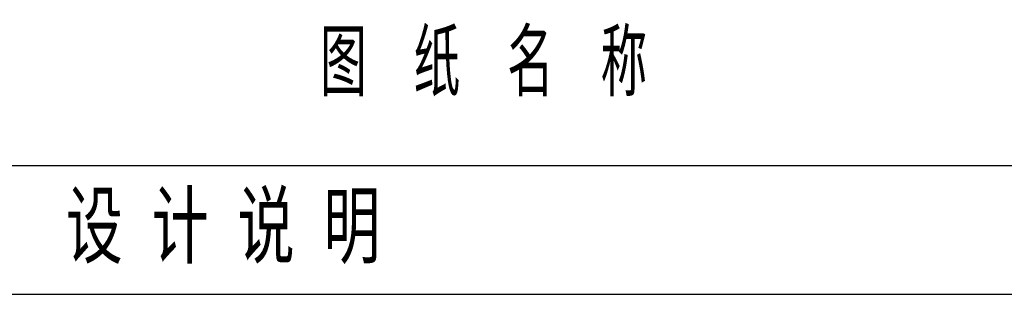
# Model space of a CAD drawing. Extents: x 687841 to 771941, y 252015 to 732780.
# Tile 92 of 98: x 695525 to 702422, y 725680 to 727601. Entities that reach past the tile are written whole.
import ezdxf

# ---------------------------------------------------------------- set-up
doc = ezdxf.new("R2010")
doc.units = 0
doc.header["$LTSCALE"] = 1000
doc.header["$MEASUREMENT"] = 0
doc.layers.get('0').update_dxf_attribs({"linetype": 'CONTINUOUS'})
doc.layers.add('图框', color=4, linetype='CONTINUOUS')
doc.styles.add('_HZTXT', font='txt.shx', dxfattribs={"width": 0.8, "bigfont": 'HZTXT.shx'})
doc.styles.add('HZTXT', font='romans.shx', dxfattribs={"width": 0.7, "height": 500, "bigfont": 'hztxt.shx'})

msp = doc.modelspace()

# ---------------------------------------------------------------- linework, layer by layer
at = {"layer": '图框'}
for p, q in [((689865.8, 726579.8), (707865.8, 726579.8)), ((689865.8, 725679.8), (707865.8, 725679.8))]:
    msp.add_line(p, q, dxfattribs=at)

# ---------------------------------------------------------------- texts
for s, height, style, width, p in [('图', 465.9, 'HZTXT', 0.7, (697629.8, 727064.9)), ('纸', 465.9, 'HZTXT', 0.7, (698284.6, 727064.9)), ('名', 465.9, 'HZTXT', 0.7, (698939.5, 727064.9)), ('称', 465.9, 'HZTXT', 0.7, (699594.4, 727064.9)), ('设', 500, '_HZTXT', 0.8, (695847.2, 725894.7)), ('计', 500, '_HZTXT', 0.8, (696448.8, 725894.7)), ('说', 500, '_HZTXT', 0.8, (697050.3, 725894.7)), ('明', 500, '_HZTXT', 0.8, (697651.9, 725894.7))]:
    msp.add_text(s, height=height, dxfattribs=dict(style=style, width=width)).set_placement(p)

doc.saveas('drawing.dxf')
